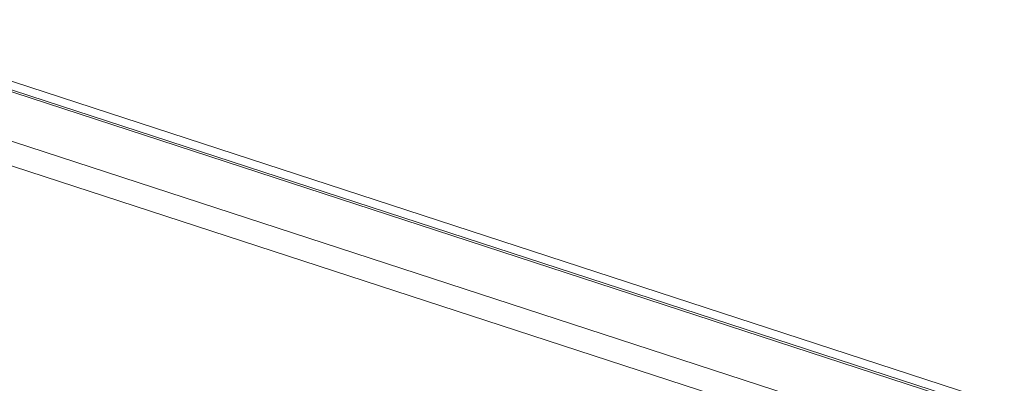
# Model space of a CAD drawing. Header units: millimetres. Extents: x 0 to 2122, y 0 to 1639.
# Tile 74 of 85: x 1427 to 1481, y 1240 to 1259. Entities that reach past the tile are written whole.
import ezdxf

# ---------------------------------------------------------------- set-up
doc = ezdxf.new("R2010")
doc.units = ezdxf.units.MM
doc.layers.add('1', color=7, linetype='Continuous', true_color=0xffffff)

msp = doc.modelspace()

# ---------------------------------------------------------------- linework, layer by layer
at = {"layer": '1', "color": 7, "linetype": 'Continuous', "lineweight": 13}
for p, q in [((1220.356, 1323.426), (1563.787, 1211.485)), ((1563.516, 1210.991), (1219.264, 1323.2)), ((1563.772, 1211.026), (1219.52, 1323.235)), ((1560.396, 1209.344), (1216.144, 1321.553)), ((1559.739, 1208.225), (1215.486, 1320.434))]:
    msp.add_line(p, q, dxfattribs=at)

doc.saveas('drawing.dxf')
